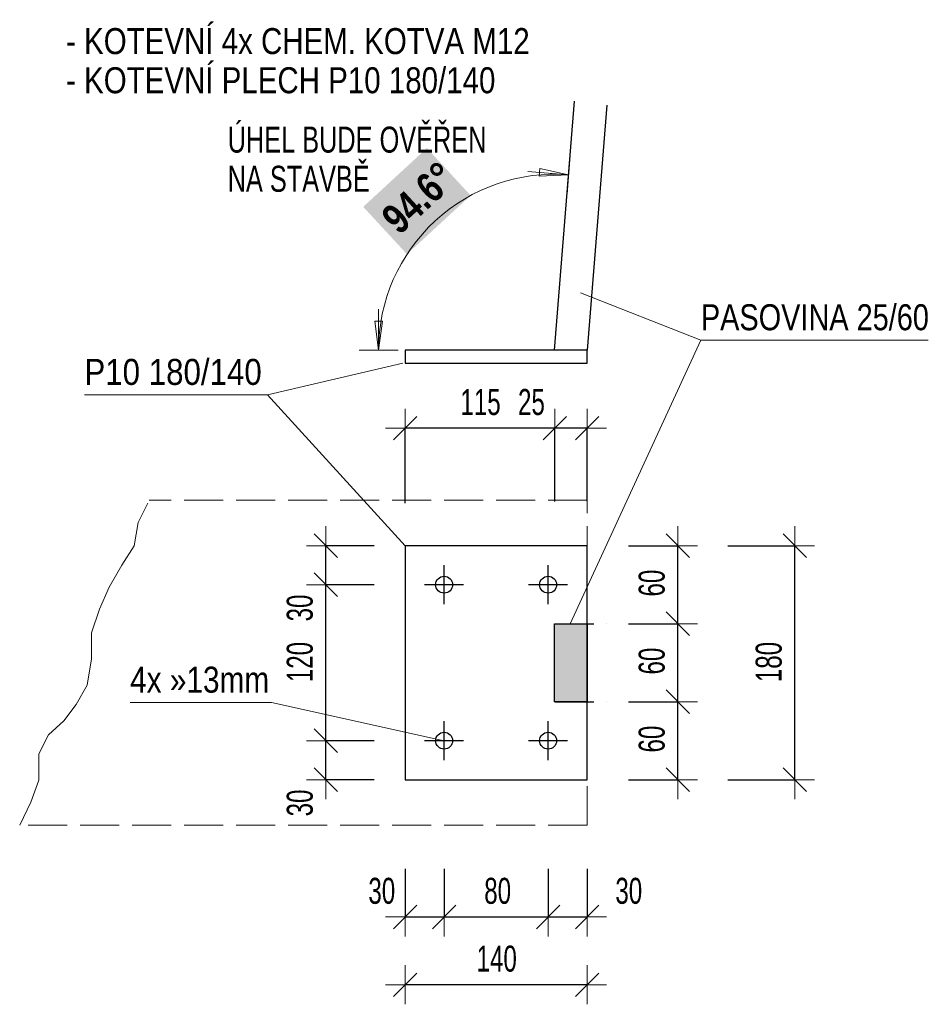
# Model space of a CAD drawing. Header units: millimetres. Extents: x -27650 to 9270, y -105989 to -87594.
# Tile 10 of 15: x 3103 to 3802, y -92589 to -91831. Entities that reach past the tile are written whole.
import ezdxf

# ---------------------------------------------------------------- set-up
doc = ezdxf.new("R2010")
doc.units = ezdxf.units.MM
doc.header["$PDMODE"] = 65
doc.linetypes.add('Carkovana 2x_1_1', pattern=[40, 30, -10])
doc.linetypes.add('JIS_09_15', pattern=[60, 30, -10, 0, -10, 0, -10])
doc.layers.add('XR$3$(Z17) - KOTVENÍ 1_5_1', color=7, linetype='Continuous', lineweight=25)
doc.styles.add('ARIALNARROW', font='ARIALN.TTF')
doc.dimstyles.new('DIMSTYLE_14', dxfattribs={"dimtxt": 20, "dimasz": 30, "dimexe": 0, "dimexo": 0, "dimgap": 10, "dimtad": 2, "dimdec": 0, "dimrnd": 1, "dimzin": 12, "dimdsep": 46, "dimtxsty": 'ARIALNARROW', "dimblk1": 'ALL_ML_STRICH', "dimblk2": 'ALL_ML_STRICH', "dimsah": 1, "dimcen": 0, "dimclrd": 6, "dimclre": 6, "dimclrt": 6, "dimadec": 0, "dimazin": 0, "dimtfac": 1, "dimtdec": 0, "dimtix": 1, "dimtmove": 2, "dimatfit": 3, "dimfxl": 0, "dimtvp": 1.2, "dimtzin": 0, "dimlwd": 0, "dimlwe": 13, "dimarcsym": 0})
doc.dimstyles.new('DIMSTYLE_15', dxfattribs={"dimtxt": 20, "dimasz": 30, "dimexe": 0, "dimexo": 0, "dimgap": 10, "dimtad": 2, "dimdec": 0, "dimrnd": 1, "dimzin": 12, "dimdsep": 46, "dimtxsty": 'ARIALNARROW', "dimblk1": 'ALL_ML_STRICH', "dimblk2": 'ALL_ML_STRICH', "dimsah": 1, "dimcen": 0, "dimclrd": 6, "dimclre": 6, "dimclrt": 6, "dimadec": 0, "dimazin": 0, "dimtfac": 1, "dimtdec": 0, "dimtix": 1, "dimtmove": 2, "dimatfit": 3, "dimfxl": 0, "dimtzin": 0, "dimlwd": 0, "dimlwe": 13, "dimarcsym": 0})

# ---------------------------------------------------------------- blocks, each defined once
blk = doc.blocks.new('ALL_ML_STRICH')
at = {"color": 0, "linetype": 'ByBlock', "lineweight": -2}
for p, q in [((-0.3, -0.3), (0.3, 0.3)), ((0, -0.5), (0, 0.5)), ((-1, 0), (0.5, 0))]:
    blk.add_line(p, q, dxfattribs=at)
blk = doc.blocks.new('*D140')
at = {"layer": 'DEFPOINTS', "color": 6, "linetype": 'Continuous', "lineweight": 13}
for p in [(3429.9, -92385.77), (3339.02, -92415.77), (3399.9, -92415.77)]:
    blk.add_point(p, dxfattribs=at)
at = {"layer": 'XR$3$(Z17) - KOTVENÍ 1_5_1', "color": 6, "linetype": 'Continuous', "lineweight": -2}
for p, q in [((3376.06, -92385.77), (3339.02, -92385.77)), ((3339.02, -92415.77), (3339.02, -92385.77)), ((3376.06, -92415.77), (3339.02, -92415.77))]:
    blk.add_line(p, q, dxfattribs=at)
at = {"layer": 'XR$3$(Z17) - KOTVENÍ 1_5_1', "color": 6, "linetype": 'Continuous', "lineweight": 13, "xscale": 30, "yscale": 30, "zscale": 30}
for p, rotation in [((3339.02, -92385.77), 90), ((3339.02, -92415.77), 270)]:
    blk.add_blockref('ALL_ML_STRICH', p, dxfattribs=dict(at, rotation=rotation))
at = {"layer": 'XR$3$(Z17) - KOTVENÍ 1_5_1', "color": 6, "linetype": 'Continuous', "lineweight": 13, "insert": (3319.02, -92433.68), "char_height": 20, "width": 32.4571, "attachment_point": 5, "rotation": 90, "style": 'ARIALNARROW'}
blk.add_mtext('\\W0.81;\\A1;{30}', dxfattribs=at)
blk = doc.blocks.new('*D141')
at = {"layer": 'DEFPOINTS', "color": 6, "linetype": 'Continuous', "lineweight": 13}
for p in [(3429.9, -92265.77), (3339.02, -92385.77), (3429.9, -92385.77)]:
    blk.add_point(p, dxfattribs=at)
at = {"layer": 'XR$3$(Z17) - KOTVENÍ 1_5_1', "color": 6, "linetype": 'Continuous', "lineweight": -2}
for p, q in [((3376.06, -92265.77), (3339.02, -92265.77)), ((3339.02, -92385.77), (3339.02, -92265.77)), ((3376.06, -92385.77), (3339.02, -92385.77))]:
    blk.add_line(p, q, dxfattribs=at)
at = {"layer": 'XR$3$(Z17) - KOTVENÍ 1_5_1', "color": 6, "linetype": 'Continuous', "lineweight": 13, "xscale": 30, "yscale": 30, "zscale": 30}
for p, rotation in [((3339.02, -92265.77), 90), ((3339.02, -92385.77), 270)]:
    blk.add_blockref('ALL_ML_STRICH', p, dxfattribs=dict(at, rotation=rotation))
at = {"layer": 'XR$3$(Z17) - KOTVENÍ 1_5_1', "color": 6, "linetype": 'Continuous', "lineweight": 13, "insert": (3319.02, -92325.26), "char_height": 20, "width": 48.6857, "attachment_point": 5, "rotation": 90, "style": 'ARIALNARROW'}
blk.add_mtext('\\W0.81;\\A1;{120}', dxfattribs=at)
blk = doc.blocks.new('*D142')
at = {"layer": 'DEFPOINTS', "color": 6, "linetype": 'Continuous', "lineweight": 13}
for p in [(3399.9, -92235.77), (3339.02, -92265.77), (3429.9, -92265.77)]:
    blk.add_point(p, dxfattribs=at)
at = {"layer": 'XR$3$(Z17) - KOTVENÍ 1_5_1', "color": 6, "linetype": 'Continuous', "lineweight": -2}
for p, q in [((3376.06, -92235.77), (3339.02, -92235.77)), ((3339.02, -92265.77), (3339.02, -92235.77)), ((3376.06, -92265.77), (3339.02, -92265.77))]:
    blk.add_line(p, q, dxfattribs=at)
at = {"layer": 'XR$3$(Z17) - KOTVENÍ 1_5_1', "color": 6, "linetype": 'Continuous', "lineweight": 13, "xscale": 30, "yscale": 30, "zscale": 30}
for p, rotation in [((3339.02, -92235.77), 90), ((3339.02, -92265.77), 270)]:
    blk.add_blockref('ALL_ML_STRICH', p, dxfattribs=dict(at, rotation=rotation))
at = {"layer": 'XR$3$(Z17) - KOTVENÍ 1_5_1', "color": 6, "linetype": 'Continuous', "lineweight": 13, "insert": (3319.02, -92283.68), "char_height": 20, "width": 32.4571, "attachment_point": 5, "rotation": 90, "style": 'ARIALNARROW'}
blk.add_mtext('\\W0.81;\\A1;{30}', dxfattribs=at)
blk = doc.blocks.new('*D143')
at = {"layer": 'DEFPOINTS', "color": 6, "linetype": 'Continuous', "lineweight": 13}
for p in [(3399.9, -92415.77), (3539.9, -92415.77), (3539.9, -92573.58)]:
    blk.add_point(p, dxfattribs=at)
at = {"layer": 'XR$3$(Z17) - KOTVENÍ 1_5_1', "color": 6, "linetype": 'Continuous', "lineweight": -2}
for p, q in [((3399.9, -92573.58), (3399.9, -92573.58)), ((3539.9, -92573.58), (3399.9, -92573.58)), ((3539.9, -92573.58), (3539.9, -92573.58))]:
    blk.add_line(p, q, dxfattribs=at)
at = {"layer": 'XR$3$(Z17) - KOTVENÍ 1_5_1', "color": 6, "linetype": 'Continuous', "lineweight": 13, "xscale": 30, "yscale": 30, "zscale": 30}
for p, rotation in [((3399.9, -92573.58), 180), ((3539.9, -92573.58), 360)]:
    blk.add_blockref('ALL_ML_STRICH', p, dxfattribs=dict(at, rotation=rotation))
at = {"layer": 'XR$3$(Z17) - KOTVENÍ 1_5_1', "color": 6, "linetype": 'Continuous', "lineweight": 13, "insert": (3470.4, -92553.58), "char_height": 20, "width": 48.6857, "attachment_point": 5, "style": 'ARIALNARROW'}
blk.add_mtext('\\W0.81;\\A1;{140}', dxfattribs=at)
blk = doc.blocks.new('*D144')
at = {"layer": 'DEFPOINTS', "color": 6, "linetype": 'Continuous', "lineweight": 13}
for p in [(3539.9, -92355.77), (3539.9, -92415.77), (3609.72, -92415.77)]:
    blk.add_point(p, dxfattribs=at)
at = {"layer": 'XR$3$(Z17) - KOTVENÍ 1_5_1', "color": 6, "linetype": 'Continuous', "lineweight": -2}
for p, q in [((3571.64, -92355.77), (3609.72, -92355.77)), ((3609.72, -92415.77), (3609.72, -92355.77)), ((3571.64, -92415.77), (3609.72, -92415.77))]:
    blk.add_line(p, q, dxfattribs=at)
at = {"layer": 'XR$3$(Z17) - KOTVENÍ 1_5_1', "color": 6, "linetype": 'Continuous', "lineweight": 13, "xscale": 30, "yscale": 30, "zscale": 30}
for p, rotation in [((3609.72, -92355.77), 90), ((3609.72, -92415.77), 270)]:
    blk.add_blockref('ALL_ML_STRICH', p, dxfattribs=dict(at, rotation=rotation))
at = {"layer": 'XR$3$(Z17) - KOTVENÍ 1_5_1', "color": 6, "linetype": 'Continuous', "lineweight": 13, "insert": (3589.72, -92384.54), "char_height": 20, "width": 32.4571, "attachment_point": 5, "rotation": 90, "style": 'ARIALNARROW'}
blk.add_mtext('\\W0.81;\\A1;{60}', dxfattribs=at)
blk = doc.blocks.new('*D145')
at = {"layer": 'DEFPOINTS', "color": 6, "linetype": 'Continuous', "lineweight": 13}
for p in [(3539.9, -92295.77), (3539.9, -92355.77), (3609.72, -92355.77)]:
    blk.add_point(p, dxfattribs=at)
at = {"layer": 'XR$3$(Z17) - KOTVENÍ 1_5_1', "color": 6, "linetype": 'Continuous', "lineweight": -2}
for p, q in [((3571.64, -92295.77), (3609.72, -92295.77)), ((3609.72, -92355.77), (3609.72, -92295.77)), ((3571.64, -92355.77), (3609.72, -92355.77))]:
    blk.add_line(p, q, dxfattribs=at)
at = {"layer": 'XR$3$(Z17) - KOTVENÍ 1_5_1', "color": 6, "linetype": 'Continuous', "lineweight": 13, "xscale": 30, "yscale": 30, "zscale": 30}
for p, rotation in [((3609.72, -92295.77), 90), ((3609.72, -92355.77), 270)]:
    blk.add_blockref('ALL_ML_STRICH', p, dxfattribs=dict(at, rotation=rotation))
at = {"layer": 'XR$3$(Z17) - KOTVENÍ 1_5_1', "color": 6, "linetype": 'Continuous', "lineweight": 13, "insert": (3589.72, -92324.54), "char_height": 20, "width": 32.4571, "attachment_point": 5, "rotation": 90, "style": 'ARIALNARROW'}
blk.add_mtext('\\W0.81;\\A1;{60}', dxfattribs=at)
blk = doc.blocks.new('*D146')
at = {"layer": 'DEFPOINTS', "color": 6, "linetype": 'Continuous', "lineweight": 13}
for p in [(3539.9, -92235.77), (3539.9, -92295.77), (3609.72, -92295.77)]:
    blk.add_point(p, dxfattribs=at)
at = {"layer": 'XR$3$(Z17) - KOTVENÍ 1_5_1', "color": 6, "linetype": 'Continuous', "lineweight": -2}
for p, q in [((3571.64, -92235.77), (3609.72, -92235.77)), ((3609.72, -92295.77), (3609.72, -92235.77)), ((3571.64, -92295.77), (3609.72, -92295.77))]:
    blk.add_line(p, q, dxfattribs=at)
at = {"layer": 'XR$3$(Z17) - KOTVENÍ 1_5_1', "color": 6, "linetype": 'Continuous', "lineweight": 13, "xscale": 30, "yscale": 30, "zscale": 30}
for p, rotation in [((3609.72, -92235.77), 90), ((3609.72, -92295.77), 270)]:
    blk.add_blockref('ALL_ML_STRICH', p, dxfattribs=dict(at, rotation=rotation))
at = {"layer": 'XR$3$(Z17) - KOTVENÍ 1_5_1', "color": 6, "linetype": 'Continuous', "lineweight": 13, "insert": (3589.72, -92264.54), "char_height": 20, "width": 32.4571, "attachment_point": 5, "rotation": 90, "style": 'ARIALNARROW'}
blk.add_mtext('\\W0.81;\\A1;{60}', dxfattribs=at)
blk = doc.blocks.new('*D147')
at = {"layer": 'DEFPOINTS', "color": 6, "linetype": 'Continuous', "lineweight": 13}
for p in [(3539.9, -92235.77), (3539.9, -92415.77), (3699.72, -92415.77)]:
    blk.add_point(p, dxfattribs=at)
at = {"layer": 'XR$3$(Z17) - KOTVENÍ 1_5_1', "color": 6, "linetype": 'Continuous', "lineweight": -2}
for p, q in [((3648.22, -92235.77), (3699.72, -92235.77)), ((3699.72, -92415.77), (3699.72, -92235.77)), ((3648.22, -92415.77), (3699.72, -92415.77))]:
    blk.add_line(p, q, dxfattribs=at)
at = {"layer": 'XR$3$(Z17) - KOTVENÍ 1_5_1', "color": 6, "linetype": 'Continuous', "lineweight": 13, "xscale": 30, "yscale": 30, "zscale": 30}
for p, rotation in [((3699.72, -92235.77), 90), ((3699.72, -92415.77), 270)]:
    blk.add_blockref('ALL_ML_STRICH', p, dxfattribs=dict(at, rotation=rotation))
at = {"layer": 'XR$3$(Z17) - KOTVENÍ 1_5_1', "color": 6, "linetype": 'Continuous', "lineweight": 13, "insert": (3679.72, -92325.26), "char_height": 20, "width": 48.6857, "attachment_point": 5, "rotation": 90, "style": 'ARIALNARROW'}
blk.add_mtext('\\W0.81;\\A1;{180}', dxfattribs=at)
blk = doc.blocks.new('*D148')
at = {"layer": 'DEFPOINTS', "color": 6, "linetype": 'Continuous', "lineweight": 13}
for p in [(3429.9, -92385.77), (3399.9, -92415.77), (3399.9, -92521.41)]:
    blk.add_point(p, dxfattribs=at)
at = {"layer": 'XR$3$(Z17) - KOTVENÍ 1_5_1', "color": 6, "linetype": 'Continuous', "lineweight": -2}
for p, q in [((3399.9, -92484.38), (3399.9, -92521.41)), ((3429.9, -92484.38), (3429.9, -92521.41)), ((3399.9, -92521.41), (3429.9, -92521.41))]:
    blk.add_line(p, q, dxfattribs=at)
at = {"layer": 'XR$3$(Z17) - KOTVENÍ 1_5_1', "color": 6, "linetype": 'Continuous', "lineweight": 13, "xscale": 30, "yscale": 30, "zscale": 30, "rotation": 180}
blk.add_blockref('ALL_ML_STRICH', (3399.9, -92521.41), dxfattribs=at)
at = {"layer": 'XR$3$(Z17) - KOTVENÍ 1_5_1', "color": 6, "linetype": 'Continuous', "lineweight": 13, "xscale": 30, "yscale": 30, "zscale": 30}
blk.add_blockref('ALL_ML_STRICH', (3429.9, -92521.41), dxfattribs=at)
at = {"layer": 'XR$3$(Z17) - KOTVENÍ 1_5_1', "color": 6, "linetype": 'Continuous', "lineweight": 13, "insert": (3381.99, -92501.41), "char_height": 20, "width": 32.4571, "attachment_point": 5, "style": 'ARIALNARROW'}
blk.add_mtext('\\W0.81;\\A1;{30}', dxfattribs=at)
blk = doc.blocks.new('*D149')
at = {"layer": 'DEFPOINTS', "color": 6, "linetype": 'Continuous', "lineweight": 13}
for p in [(3429.9, -92385.77), (3509.9, -92385.77), (3429.9, -92521.41)]:
    blk.add_point(p, dxfattribs=at)
at = {"layer": 'XR$3$(Z17) - KOTVENÍ 1_5_1', "color": 6, "linetype": 'Continuous', "lineweight": -2}
for p, q in [((3429.9, -92484.38), (3429.9, -92521.41)), ((3509.9, -92484.38), (3509.9, -92521.41)), ((3429.9, -92521.41), (3509.9, -92521.41))]:
    blk.add_line(p, q, dxfattribs=at)
at = {"layer": 'XR$3$(Z17) - KOTVENÍ 1_5_1', "color": 6, "linetype": 'Continuous', "lineweight": 13, "xscale": 30, "yscale": 30, "zscale": 30, "rotation": 180}
blk.add_blockref('ALL_ML_STRICH', (3429.9, -92521.41), dxfattribs=at)
at = {"layer": 'XR$3$(Z17) - KOTVENÍ 1_5_1', "color": 6, "linetype": 'Continuous', "lineweight": 13, "xscale": 30, "yscale": 30, "zscale": 30}
blk.add_blockref('ALL_ML_STRICH', (3509.9, -92521.41), dxfattribs=at)
at = {"layer": 'XR$3$(Z17) - KOTVENÍ 1_5_1', "color": 6, "linetype": 'Continuous', "lineweight": 13, "insert": (3471.12, -92501.41), "char_height": 20, "width": 32.4571, "attachment_point": 5, "style": 'ARIALNARROW'}
blk.add_mtext('\\W0.81;\\A1;{80}', dxfattribs=at)
blk = doc.blocks.new('*D150')
at = {"layer": 'DEFPOINTS', "color": 6, "linetype": 'Continuous', "lineweight": 13}
for p in [(3509.9, -92385.77), (3539.9, -92415.77), (3509.9, -92521.41)]:
    blk.add_point(p, dxfattribs=at)
at = {"layer": 'XR$3$(Z17) - KOTVENÍ 1_5_1', "color": 6, "linetype": 'Continuous', "lineweight": -2}
for p, q in [((3509.9, -92484.38), (3509.9, -92521.41)), ((3539.9, -92484.38), (3539.9, -92521.41)), ((3509.9, -92521.41), (3539.9, -92521.41))]:
    blk.add_line(p, q, dxfattribs=at)
at = {"layer": 'XR$3$(Z17) - KOTVENÍ 1_5_1', "color": 6, "linetype": 'Continuous', "lineweight": 13, "xscale": 30, "yscale": 30, "zscale": 30, "rotation": 180}
blk.add_blockref('ALL_ML_STRICH', (3509.9, -92521.41), dxfattribs=at)
at = {"layer": 'XR$3$(Z17) - KOTVENÍ 1_5_1', "color": 6, "linetype": 'Continuous', "lineweight": 13, "xscale": 30, "yscale": 30, "zscale": 30}
blk.add_blockref('ALL_ML_STRICH', (3539.9, -92521.41), dxfattribs=at)
at = {"layer": 'XR$3$(Z17) - KOTVENÍ 1_5_1', "color": 6, "linetype": 'Continuous', "lineweight": 13, "insert": (3571.99, -92501.41), "char_height": 20, "width": 32.4571, "attachment_point": 5, "style": 'ARIALNARROW'}
blk.add_mtext('\\W0.81;\\A1;{30}', dxfattribs=at)
blk = doc.blocks.new('*D151')
at = {"layer": 'DEFPOINTS', "color": 6, "linetype": 'Continuous', "lineweight": 13}
for p in [(3539.9, -92145.37), (3539.9, -92235.77), (3515.02, -92295.77)]:
    blk.add_point(p, dxfattribs=at)
at = {"layer": 'XR$3$(Z17) - KOTVENÍ 1_5_1', "color": 6, "linetype": 'Continuous', "lineweight": -2}
for p, q in [((3515.02, -92201.74), (3515.02, -92145.37)), ((3539.9, -92145.37), (3515.02, -92145.37)), ((3539.9, -92201.49), (3539.9, -92145.37))]:
    blk.add_line(p, q, dxfattribs=at)
at = {"layer": 'XR$3$(Z17) - KOTVENÍ 1_5_1', "color": 6, "linetype": 'Continuous', "lineweight": 13, "xscale": 30, "yscale": 30, "zscale": 30}
for p, rotation in [((3515.02, -92145.37), 180), ((3539.9, -92145.37), 360)]:
    blk.add_blockref('ALL_ML_STRICH', p, dxfattribs=dict(at, rotation=rotation))
at = {"layer": 'XR$3$(Z17) - KOTVENÍ 1_5_1', "color": 6, "linetype": 'Continuous', "lineweight": 13, "insert": (3497.11, -92125.37), "char_height": 20, "width": 32.4571, "attachment_point": 5, "style": 'ARIALNARROW'}
blk.add_mtext('\\W0.81;\\A1;{25}', dxfattribs=at)
blk = doc.blocks.new('*D152')
at = {"layer": 'DEFPOINTS', "color": 6, "linetype": 'Continuous', "lineweight": 13}
for p in [(3515.02, -92145.37), (3399.9, -92235.77), (3515.02, -92295.77)]:
    blk.add_point(p, dxfattribs=at)
at = {"layer": 'XR$3$(Z17) - KOTVENÍ 1_5_1', "color": 6, "linetype": 'Continuous', "lineweight": -2}
for p, q in [((3399.9, -92202.94), (3399.9, -92145.37)), ((3515.02, -92145.37), (3399.9, -92145.37)), ((3515.02, -92201.74), (3515.02, -92145.37))]:
    blk.add_line(p, q, dxfattribs=at)
at = {"layer": 'XR$3$(Z17) - KOTVENÍ 1_5_1', "color": 6, "linetype": 'Continuous', "lineweight": 13, "xscale": 30, "yscale": 30, "zscale": 30}
for p, rotation in [((3399.9, -92145.37), 180), ((3515.02, -92145.37), 360)]:
    blk.add_blockref('ALL_ML_STRICH', p, dxfattribs=dict(at, rotation=rotation))
at = {"layer": 'XR$3$(Z17) - KOTVENÍ 1_5_1', "color": 6, "linetype": 'Continuous', "lineweight": 13, "insert": (3457.96, -92125.37), "char_height": 20, "width": 48.6857, "attachment_point": 5, "style": 'ARIALNARROW'}
blk.add_mtext('\\W0.81;\\A1;{115}', dxfattribs=at)

msp = doc.modelspace()

# ---------------------------------------------------------------- hatches: boundary and pattern name
at = {"layer": 'XR$3$(Z17) - KOTVENÍ 1_5_1', "linetype": 'Continuous', "lineweight": 13}
for color, points in [(7, [(3401.37, -92011.54), (3450.34, -91966.34), (3416.69, -91929.88), (3367.71, -91975.08)]), (171, [(3539.9, -92355.77), (3539.9, -92295.77), (3514.9, -92295.77), (3514.9, -92355.77)])]:
    msp.add_hatch(color=color, dxfattribs=at).paths.add_polyline_path(points)

# ---------------------------------------------------------------- linework, layer by layer
at = {"layer": 'XR$3$(Z17) - KOTVENÍ 1_5_1', "color": 5, "linetype": 'Continuous', "lineweight": 25}
for p, q in [((3514.85, -92085.4), (3530.23, -91893.69)), ((3555.02, -91896.89), (3539.9, -92085.4)), ((3399.9, -92085.4), (3399.9, -92095.4)), ((3539.9, -92085.4), (3399.9, -92085.4)), ((3539.9, -92095.4), (3539.9, -92085.4)), ((3399.9, -92095.4), (3539.9, -92095.4)), ((3539.9, -92235.77), (3399.9, -92235.77)), ((3399.9, -92235.77), (3399.9, -92415.77)), ((3539.9, -92415.77), (3539.9, -92235.77)), ((3429.9, -92280.77), (3429.9, -92250.77)), ((3509.9, -92280.77), (3509.9, -92250.77)), ((3444.9, -92265.77), (3414.9, -92265.77)), ((3524.9, -92265.77), (3494.9, -92265.77)), ((3514.9, -92355.77), (3514.9, -92295.77)), ((3514.9, -92295.77), (3539.9, -92295.77)), ((3539.9, -92295.77), (3539.9, -92355.77)), ((3539.9, -92355.77), (3514.9, -92355.77)), ((3539.9, -92355.77), (3514.9, -92355.77)), ((3429.9, -92400.77), (3429.9, -92370.77)), ((3509.9, -92400.77), (3509.9, -92370.77)), ((3444.9, -92385.77), (3414.9, -92385.77)), ((3524.9, -92385.77), (3494.9, -92385.77)), ((3399.9, -92415.77), (3539.9, -92415.77))]:
    msp.add_line(p, q, dxfattribs=at)
at = {"layer": 'XR$3$(Z17) - KOTVENÍ 1_5_1', "color": 6, "linetype": 'Continuous', "lineweight": 13}
for p, q in [((3524.51, -91965.37), (3526.91, -91935.49)), ((3525.71, -91950.44), (3494.34, -91947.93)), ((3503.55, -91945.66), (3503.07, -91951.61)), ((3525.71, -91950.44), (3503.55, -91945.66)), ((3503.07, -91951.61), (3525.71, -91950.44)), ((3379.5, -92085.4), (3379.5, -92053.93)), ((3382.5, -92062.93), (3376.53, -92062.93)), ((3376.53, -92062.93), (3379.5, -92085.4)), ((3379.5, -92085.4), (3382.5, -92062.93)), ((3364.53, -92085.4), (3394.5, -92085.4))]:
    msp.add_line(p, q, dxfattribs=at)
at = {"layer": 'XR$3$(Z17) - KOTVENÍ 1_5_1', "color": 7, "linetype": 'Continuous', "lineweight": 13}
for p, q in [((3627.45, -92077.63), (3534.76, -92041.23)), ((3627.45, -92077.63), (3526.96, -92295.77)), ((3802.39, -92077.63), (3627.45, -92077.63)), ((3294.02, -92119.7), (3398.3, -92095.4)), ((3294.02, -92119.7), (3153.22, -92119.7)), ((3294.02, -92119.7), (3399.9, -92235.77)), ((3297.19, -92356.45), (3188.39, -92356.45)), ((3429.9, -92385.77), (3297.19, -92356.45))]:
    msp.add_line(p, q, dxfattribs=at)
at = {"layer": 'XR$3$(Z17) - KOTVENÍ 1_5_1', "color": 8, "linetype": 'Carkovana 2x_1_1', "lineweight": 13}
for p, q in [((3539.9, -92200.77), (3203.14, -92200.77)), ((3539.9, -92450.77), (3539.9, -92200.77)), ((3539.9, -92450.77), (3103.45, -92450.77))]:
    msp.add_line(p, q, dxfattribs=at)
at = {"layer": 'XR$3$(Z17) - KOTVENÍ 1_5_1', "color": 5, "linetype": 'JIS_09_15', "lineweight": 25}
for p, q in [((3515.02, -92295.77), (3561.64, -92295.77)), ((3515.02, -92355.77), (3561.64, -92355.77))]:
    msp.add_line(p, q, dxfattribs=at)
at = {"layer": 'XR$3$(Z17) - KOTVENÍ 1_5_1', "color": 8, "linetype": 'Carkovana 2x_1_1', "lineweight": 13}
msp.add_lwpolyline([(3103.45, -92450.77), (3111.94, -92433.13), (3118.3, -92416.16), (3118.3, -92396.01), (3125.72, -92381.16), (3137.39, -92370.56), (3146.93, -92357.83), (3155.42, -92342.99), (3158.6, -92322.84), (3158.6, -92302.69), (3164.96, -92284.66), (3172.39, -92267.69), (3181.93, -92250.72), (3191.47, -92235.88), (3194.66, -92217.85), (3202.08, -92203)], dxfattribs=at)
at = {"layer": 'XR$3$(Z17) - KOTVENÍ 1_5_1', "color": 5, "linetype": 'Continuous', "lineweight": 25}
for centre in [(3429.9, -92265.77), (3509.9, -92265.77), (3429.9, -92385.77), (3509.9, -92385.77)]:
    msp.add_circle(centre, 6.5, dxfattribs=at)
at = {"layer": 'XR$3$(Z17) - KOTVENÍ 1_5_1', "color": 6, "linetype": 'Continuous', "lineweight": 13}
msp.add_arc((3514.88, -92085.4), 135.39, 85.41386, 180, dxfattribs=at)

# ---------------------------------------------------------------- texts
at = {"layer": 'XR$3$(Z17) - KOTVENÍ 1_5_1', "color": 7, "linetype": 'Continuous', "lineweight": 13, "char_height": 20, "attachment_point": 1, "line_spacing_factor": 0.903614, "style": 'ARIALNARROW'}
for s, insert, width in [('\\W0.99;- KOTEVNÍ 4x CHEM. KOTVA M12\\P- KOTEVNÍ PLECH P10 180/140', (3139.12, -91837.58), 366.6618), ('\\W0.85;ÚHEL BUDE OVĚŘEN\\PNA STAVBĚ', (3263.44, -91913.38), 208.5312)]:
    msp.add_mtext(s, dxfattribs=dict(at, insert=insert, width=width))
at = {"layer": 'XR$3$(Z17) - KOTVENÍ 1_5_1', "color": 6, "linetype": 'Continuous', "lineweight": 13, "insert": (3395.66, -91997.59), "char_height": 22.9, "width": 73.3235, "attachment_point": 7, "rotation": 42.70693, "style": 'ARIALNARROW'}
msp.add_mtext('\\W0.97;\\fArial Narrow|i0|b1|c0|p0;94.6%%d', dxfattribs=at)
at = {"layer": 'XR$3$(Z17) - KOTVENÍ 1_5_1', "color": 7, "linetype": 'Continuous', "lineweight": 18, "char_height": 20, "attachment_point": 7, "style": 'ARIALNARROW'}
for s, insert, width in [('\\W0.97;PASOVINA 25/60', (3627.45, -92070.3), 184.5928), ('\\W1.05;P10 180/140', (3153.22, -92112.37), 151.3079), ('\\W1.00;4x »13mm', (3188.39, -92349.12), 118.825)]:
    msp.add_mtext(s, dxfattribs=dict(at, insert=insert, width=width))

# ---------------------------------------------------------------- dimensions: what is measured, and where the dimension line sits
at = {"layer": 'XR$3$(Z17) - KOTVENÍ 1_5_1', "color": 6, "linetype": 'Continuous', "lineweight": 13}
for base, p1, p2, angle, dimstyle, picture, middle in [((3399.9, -92145.37), (3515.02, -92201.74), (3399.9, -92202.94), 180, 'DIMSTYLE_15', '*D152', (3457.96, -92125.37)), ((3515.02, -92145.37), (3539.9, -92201.49), (3515.02, -92201.74), 180, 'DIMSTYLE_14', '*D151', (3497.11, -92125.37)), ((3339.02, -92235.77), (3376.06, -92265.77), (3376.06, -92235.77), 90, 'DIMSTYLE_14', '*D142', (3319.02, -92283.68)), ((3609.72, -92235.77), (3571.64, -92295.77), (3571.64, -92235.77), 90, 'DIMSTYLE_15', '*D146', (3589.72, -92264.54)), ((3699.72, -92235.77), (3648.22, -92415.77), (3648.22, -92235.77), 90, 'DIMSTYLE_15', '*D147', (3679.72, -92325.26)), ((3339.02, -92265.77), (3376.06, -92385.77), (3376.06, -92265.77), 90, 'DIMSTYLE_15', '*D141', (3319.02, -92325.26)), ((3609.72, -92295.77), (3571.64, -92355.77), (3571.64, -92295.77), 90, 'DIMSTYLE_15', '*D145', (3589.72, -92324.54)), ((3609.72, -92355.77), (3571.64, -92415.77), (3571.64, -92355.77), 90, 'DIMSTYLE_15', '*D144', (3589.72, -92384.54)), ((3339.02, -92385.77), (3376.06, -92415.77), (3376.06, -92385.77), 90, 'DIMSTYLE_14', '*D140', (3319.02, -92433.68)), ((3399.9, -92573.58), (3539.9, -92573.58), (3399.9, -92573.58), 180, 'DIMSTYLE_15', '*D143', (3470.4, -92553.58))]:
    dim = msp.add_linear_dim(base=base, p1=p1, p2=p2, angle=angle, dimstyle=dimstyle, override={"dimpost": '<>', "dimclrd": 6, "dimclre": 6, "dimclrt": 6, "dimlwd": 0, "dimlwe": 13}, dxfattribs=at)
    dim.commit()
    dim.dimension.update_dxf_attribs({"geometry": picture, "text_midpoint": middle, "dimtype": 160})
for base, p1, p2, dimstyle, picture, middle in [((3429.9, -92521.41), (3399.9, -92484.38), (3429.9, -92484.38), 'DIMSTYLE_14', '*D148', (3381.99, -92501.41)), ((3509.9, -92521.41), (3429.9, -92484.38), (3509.9, -92484.38), 'DIMSTYLE_15', '*D149', (3471.12, -92501.41)), ((3539.9, -92521.41), (3509.9, -92484.38), (3539.9, -92484.38), 'DIMSTYLE_14', '*D150', (3571.99, -92501.41))]:
    dim = msp.add_linear_dim(base=base, p1=p1, p2=p2, dimstyle=dimstyle, override={"dimpost": '<>', "dimclrd": 6, "dimclre": 6, "dimclrt": 6, "dimlwd": 0, "dimlwe": 13}, dxfattribs=at)
    dim.commit()
    dim.dimension.update_dxf_attribs({"geometry": picture, "text_midpoint": middle, "dimtype": 160})

doc.saveas('drawing.dxf')
